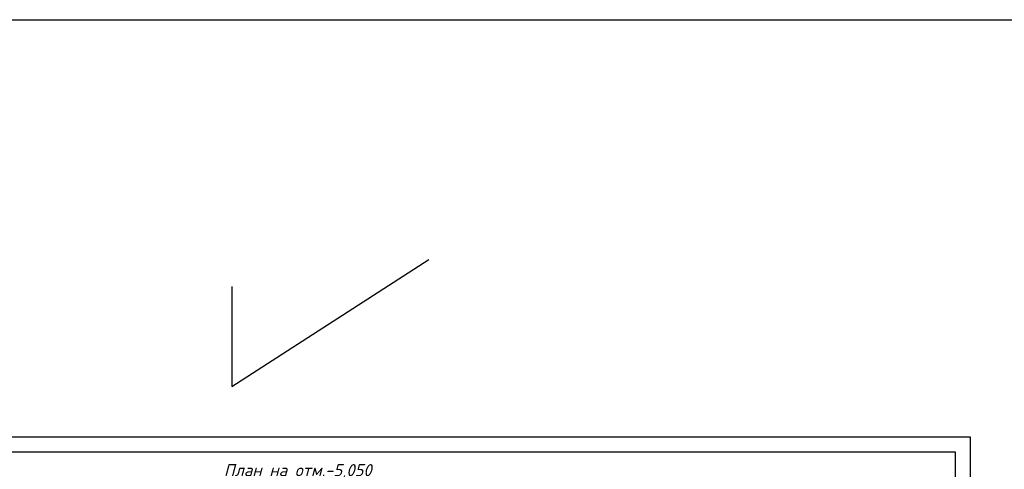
# Model space of a CAD drawing. Extents: x -119078 to 1619993, y 264752 to 340742.
# Tile 54 of 220: x 387511 to 420141, y 325833 to 340742. Entities that reach past the tile are written whole.
import ezdxf

# ---------------------------------------------------------------- set-up
doc = ezdxf.new("R2010")
doc.units = 0
doc.header["$MEASUREMENT"] = 0
doc.linetypes.add('CONTI', pattern=[0])
doc.layers.get('0').update_dxf_attribs({"color": 250, "linetype": 'CONTI'})
doc.layers.add('PDF _Геометрия', color=250, linetype='Continuous')
doc.layers.add('PDF _Текст', color=7, linetype='Continuous')
doc.styles.add('PDF ISOCPEUR Italic', font='isocpeui.ttf')

msp = doc.modelspace()

# ---------------------------------------------------------------- linework, layer by layer
at = {"color": 3}
for p, q in [((394537.579, 328582.613), (401066.206, 332791.002)), ((394537.579, 331891.499), (394537.579, 328582.613))]:
    msp.add_line(p, q, dxfattribs=at)
msp.add_lwpolyline([(919564.339, 264752.208), (-119077.586, 264752.208), (-119077.586, 340741.932), (919564.339, 340741.932)], close=True, dxfattribs=at)
at = {"layer": 'PDF _Геометрия', "lineweight": -3}
msp.add_lwpolyline([(377016.476, 326913.75), (419012.24, 326913.75), (419012.24, 297220.375), (377016.476, 297220.375)], dxfattribs=at)
at = {"layer": 'PDF _Геометрия', "lineweight": 30}
msp.add_lwpolyline([(379014.662, 326414.204), (418512.694, 326414.204), (418512.694, 297719.921), (379014.662, 297719.921)], close=True, dxfattribs=at)

# ---------------------------------------------------------------- texts
at = {"layer": 'PDF _Текст', "lineweight": 30, "insert": (394278.609, 325512.601), "char_height": 399.96717, "attachment_point": 7, "style": 'PDF ISOCPEUR Italic'}
msp.add_mtext('План на отм.-5,050', dxfattribs=at)

doc.saveas('drawing.dxf')
